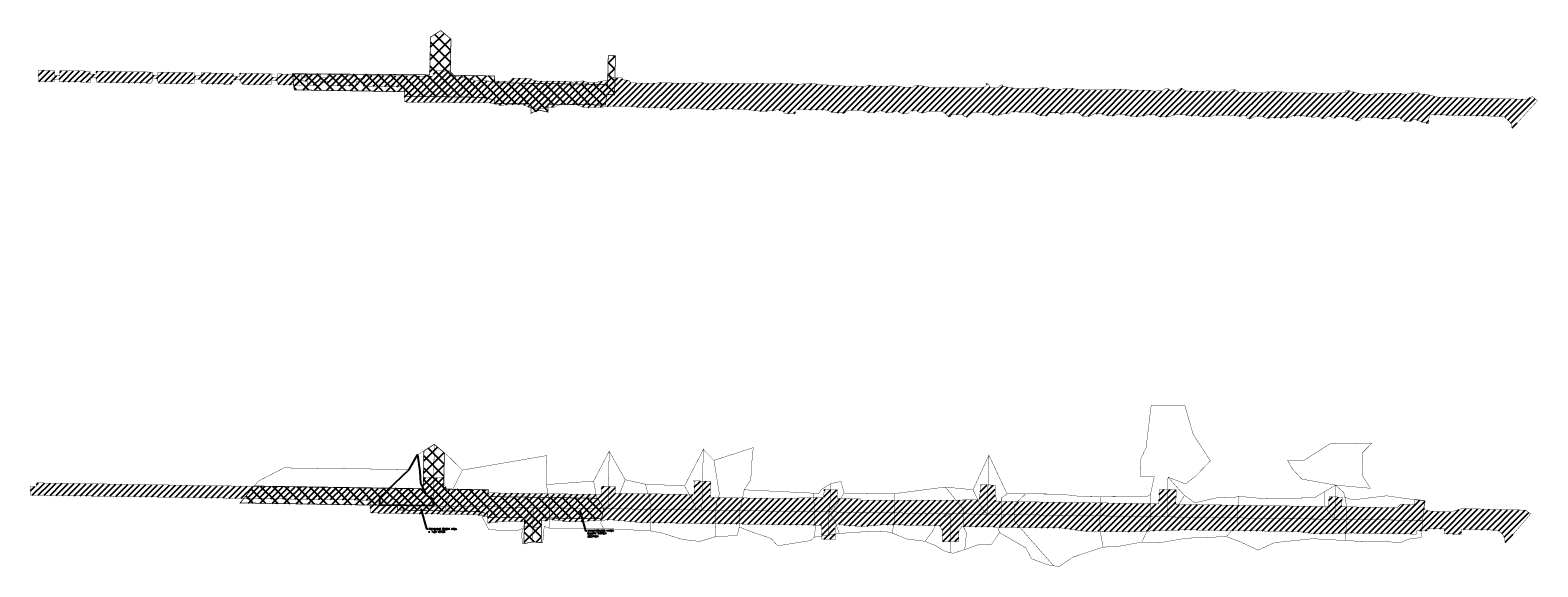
# Model space of a CAD drawing. Header units: feet. Extents: x 1386205 to 1490403, y 443799 to 656660.
# Tile 1 of 2: x 1386205 to 1390606, y 443799 to 445366. Entities that reach past the tile are written whole.
import ezdxf

# ---------------------------------------------------------------- set-up
doc = ezdxf.new("R2010")
doc.units = ezdxf.units.FT
doc.header["$MEASUREMENT"] = 0
doc.linetypes.add('DASHED', pattern=[0.75, 0.5, -0.25])
doc.layers.add('DR_P_Drainage_Area_Stage_2', color=1, linetype='Continuous')
doc.layers.add('P-DRAINAGE-EDA', color=7, linetype='Continuous', true_color=0x53ac57)
doc.layers.add('P-DRAINAGE-TREATMENT CREDIT', color=7, linetype='Continuous', true_color=0x0e06f9)
doc.styles.add('C1', font='simplex.shx')
doc.styles.get("Standard").update_dxf_attribs({"font": 'simplex.shx'})
doc.dimstyles.new('COEC', dxfattribs={"dimscale": 13.9, "dimtxt": 0.18, "dimasz": 0.18, "dimexe": 0.18, "dimexo": 0.0625, "dimgap": 0.09, "dimtad": 1, "dimzin": 0, "dimdsep": 46, "dimtxsty": 'Standard', "dimcen": 0.09, "dimclrd": 256, "dimclre": 256, "dimclrt": 256, "dimaunit": 1, "dimadec": 4, "dimazin": 0, "dimtfac": 1, "dimtofl": 0, "dimtmove": 0, "dimatfit": 3, "dimfxl": 1, "dimtolj": 1, "dimtzin": 0, "dimlwd": -1, "dimlwe": -1, "dimarcsym": 0})

msp = doc.modelspace()

# ---------------------------------------------------------------- hatches: boundary and pattern name
at = {"layer": 'P-DRAINAGE-EDA'}
h = msp.add_hatch(dxfattribs=at)
h.set_pattern_fill('ANSI31', color=256, scale=100)
h.set_pattern_definition([(45, (19.194, 1208.013), (-8.83883476, 8.83883476), [])])
h.paths.add_polyline_path([(1388958.6, 445127.3), (1389001.3, 445126), (1389010.3, 445118.8), (1389030.3, 445118.5), (1389039.5, 445120.9), (1389063.7, 445124.5), (1389068.7, 445127.5), (1389132.9, 445127.1), (1389141.5, 445121.1), (1389143.8, 445121.2), (1389157, 445116.2), (1389173, 445116), (1389180.6, 445125.4), (1389206.1, 445125.4), (1389216, 445119.5), (1389218.3, 445119.5), (1389226.3, 445125.3), (1389265.9, 445124.9), (1389276.1, 445115.7), (1389297.9, 445115.4), (1389311.5, 445121.8), (1389332.4, 445121.8), (1389343.7, 445118.2), (1389346.5, 445117.8), (1389357.1, 445116), (1389367.1, 445115.8), (1389378.6, 445120.7), (1389397.6, 445120.6), (1389404.5, 445117), (1389406.5, 445117), (1389425.7, 445114.4), (1389437.7, 445114.3), (1389453.6, 445116.4), (1389457.5, 445116.3), (1389464.7, 445119), (1389489.3, 445118.6), (1389502.3, 445113.2), (1389512.3, 445113), (1389524.7, 445113.2), (1389538, 445116.4), (1389548.2, 445120.6), (1389573.5, 445120.3), (1389586.5, 445116), (1389596.5, 445115.8), (1389612.1, 445118.2), (1389623.1, 445114.4), (1389643.1, 445114.1), (1389654, 445115.3), (1389669.5, 445118.6), (1389683.4, 445117.7), (1389718.6, 445117.7), (1389734.3, 445114.8), (1389737.1, 445114.6), (1389742.6, 445116.7), (1389753.4, 445116.7), (1389758.5, 445108.6), (1389768.5, 445108.4), (1389782.7, 445115.3), (1389800.9, 445115.2), (1389813.3, 445109.4), (1389816.2, 445109.4), (1389833.7, 445110.6), (1389875.7, 445110), (1389890.9, 445116.6), (1389938.5, 445115.3), (1389949.8, 445111.1), (1389953.8, 445111.3), (1389959.4, 445114.3), (1389967.3, 445114.3), (1389975, 445108.8), (1389985.1, 445108.6), (1389992.3, 445114.2), (1390001.8, 445114.1), (1390007.9, 445109.2), (1390010.2, 445109.2), (1390019.6, 445113.7), (1390047.6, 445113.3), (1390061.1, 445108.5), (1390072.8, 445103), (1390086.8, 445102.7), (1390094.9, 445112.1), (1390135.4, 445111.3), (1390149.1, 445107.3), (1390151.8, 445107.3), (1390176.4, 445107), (1390183.9, 445111.8), (1390201.7, 445111.6), (1390213.8, 445101), (1390235.8, 445100.5), (1390244, 445106.2), (1390286.6, 445092.6), (1390289.2, 445119), (1390336.1, 445118.6), (1390470.7, 445115.6), (1390506.7, 445114.5), (1390526.6, 445096.2), (1390531.6, 445079.9), (1390605.4, 445160.6), (1390590.1, 445172.3), (1390573.4, 445164.4), (1390399.8, 445168.8), (1390311.9, 445171), (1390294.7, 445175.6), (1390278.3, 445178.9), (1390265.2, 445179.2), (1390259.2, 445182.9), (1390238.3, 445183.1), (1390230.8, 445181.1), (1390227, 445181.2), (1390220.6, 445178), (1390213, 445178.1), (1390205.2, 445182.5), (1390195.2, 445182.7), (1390181.5, 445181.6), (1390177.7, 445181.6), (1390157, 445182.5), (1390147, 445182.7), (1390135.8, 445180.3), (1390131.9, 445180.3), (1390122.4, 445179.3), (1390095.8, 445179.7), (1390085.1, 445182.2), (1390081.2, 445182.3), (1390050.3, 445191.4), (1390046.3, 445191.4), (1390043.1, 445183), (1390021.1, 445183.3), (1390014.3, 445181.2), (1389958.6, 445182.3), (1389952.6, 445185), (1389950, 445185), (1389945, 445182.7), (1389868, 445183.3), (1389860.8, 445186.5), (1389842.8, 445187), (1389833.7, 445185.8), (1389814.3, 445186), (1389805.2, 445183.4), (1389757.9, 445184.1), (1389751.2, 445185.8), (1389749.3, 445185.8), (1389742.5, 445185), (1389734.4, 445185.4), (1389724.8, 445191.6), (1389710.8, 445191.8), (1389700.9, 445187), (1389680.2, 445187), (1389669.7, 445186.8), (1389653.6, 445188.8), (1389639.6, 445189), (1389630.3, 445187.9), (1389587.3, 445188.6), (1389579.2, 445188.7), (1389567.3, 445196.5), (1389563.9, 445196.6), (1389553.7, 445190.2), (1389533.7, 445190.5), (1389524.9, 445197.1), (1389520.9, 445197.2), (1389509.7, 445189.4), (1389482.6, 445188.3), (1389477.1, 445190.6), (1389424.6, 445190.8), (1389414.6, 445191.6), (1389411.8, 445191.6), (1389398.6, 445194.2), (1389365.1, 445194.3), (1389357.1, 445191.6), (1389259.1, 445192.8), (1389247.4, 445196.6), (1389237.5, 445196.8), (1389224.4, 445195.6), (1389221.7, 445195.6), (1389214, 445193.9), (1389180.2, 445194.5), (1389174.1, 445198.5), (1389162.1, 445198.6), (1389144.2, 445196.7), (1389141.4, 445196.7), (1389133.9, 445195), (1389080.4, 445195.9), (1389074.2, 445197.7), (1389071.3, 445197.8), (1389047.1, 445201.5), (1389043.1, 445206.3), (1389039.1, 445206.4), (1389028.9, 445197.9), (1389008.9, 445198.2), (1389001.2, 445209.6), (1388997.7, 445209.6), (1388994, 445202.9), (1388989, 445199.9), (1388984.5, 445199.9), (1388973.5, 445197.9), (1388908.7, 445199.2), (1388902.8, 445200.6), (1388899.9, 445200.6), (1388891.9, 445198.5), (1388830.9, 445199.6), (1388823.2, 445201.3), (1388820.4, 445201.3), (1388810.1, 445203.2), (1388790.5, 445206.1), (1388780.3, 445199.5), (1388753.7, 445199.4), (1388748.4, 445201.9), (1388745.6, 445201.9), (1388730.8, 445203.4), (1388716.8, 445203.6), (1388701.2, 445202), (1388697.2, 445202.2), (1388664.1, 445203.1), (1388662, 445205.3), (1388652, 445205.5), (1388641.4, 445202.1), (1388618.8, 445202.6), (1388614.9, 445203.8), (1388612, 445203.7), (1388607.2, 445202.4), (1388580.9, 445202.7), (1388570.5, 445204.7), (1388550.5, 445205), (1388517, 445207), (1388514.1, 445207), (1388491.9, 445210.2), (1388479.9, 445210.4), (1388439.3, 445207.9), (1388428, 445210.8), (1388411, 445211.1), (1388402.4, 445211.7), (1388394.8, 445211.8), (1388365.1, 445209.1), (1388340.1, 445211.5), (1388328.1, 445211.7), (1388312.2, 445210), (1388309.3, 445210), (1388258.2, 445211.4), (1388244.6, 445211), (1388241.3, 445211), (1388195.7, 445210.2), (1388175.7, 445210.5), (1388165.3, 445214.1), (1388157.6, 445214.7), (1388150.2, 445210.9), (1388059.9, 445212.3), (1388048.6, 445213.9), (1388044.7, 445213.9), (1388033.3, 445211.2), (1387959.1, 445212.2), (1387950.5, 445220.6), (1387938.5, 445220.8), (1387930.6, 445227.1), (1387891.1, 445227.9), (1387890.9, 445219.7), (1387870.4, 445217), (1387865.5, 445217.5), (1387861.3, 445213.4), (1387830.3, 445213.7), (1387819.8, 445218.2), (1387816.7, 445218.2), (1387797.3, 445215.3), (1387787.5, 445214.7), (1387771, 445217.3), (1387767.7, 445217.3), (1387760.3, 445217.1), (1387681.3, 445217.9), (1387673.3, 445219.7), (1387665.8, 445225.9), (1387661.5, 445225.9), (1387630.7, 445225.7), (1387612.7, 445225.9), (1387604.1, 445217.2), (1387500.2, 445218.3), (1387490.7, 445226.3), (1387472.9, 445226.7), (1387444.7, 445231.8), (1387429.3, 445247.9), (1387425.3, 445248), (1387415.5, 445246.9), (1387387.5, 445247.4), (1387379, 445231.6), (1387246.4, 445233.7), (1387176.9, 445234.8), (1387176.7, 445225.3), (1387157.1, 445225.6), (1387157.1, 445235), (1387073.5, 445236.2), (1387073.3, 445226.9), (1387053.5, 445227.4), (1387053.6, 445236.5), (1387014.1, 445237.1), (1387014.1, 445227.8), (1386996.1, 445228.1), (1386996.2, 445237.4), (1386926.6, 445238.5), (1386926.6, 445229.2), (1386910.6, 445229.5), (1386910.8, 445238.8), (1386816.7, 445240.4), (1386816.9, 445231.3), (1386797.9, 445231.3), (1386797.9, 445240.4), (1386703.6, 445241.6), (1386704.1, 445232.9), (1386684.6, 445233.2), (1386684.8, 445242.1), (1386577.2, 445243.8), (1386577.1, 445235), (1386561.4, 445235.1), (1386561.6, 445243.9), (1386397.2, 445246.5), (1386397.2, 445237.9), (1386380, 445238.1), (1386380.2, 445246.8), (1386359.2, 445247.1), (1386291.1, 445248.1), (1386291.1, 445233.4), (1386275.6, 445233.6), (1386275.3, 445248.4), (1386229.2, 445249.4), (1386229.5, 445241.4), (1386228.8, 445216.9), (1386275, 445216.2), (1386275.1, 445223.6), (1386291, 445223.3), (1386290.9, 445215.9), (1386381.2, 445214.5), (1386381.3, 445227.2), (1386397.2, 445227.1), (1386397.2, 445214.4), (1386558.4, 445211.8), (1386561.2, 445218), (1386561.3, 445225), (1386577, 445224.8), (1386577, 445217.6), (1386580.2, 445211.3), (1386682.8, 445210), (1386684.1, 445217.2), (1386684.2, 445223.2), (1386704.1, 445223), (1386704.1, 445217.6), (1386705.2, 445210.3), (1386792.3, 445208.7), (1386797.4, 445217.9), (1386797.4, 445221.1), (1386817, 445220.9), (1386818.3, 445216.6), (1386825.5, 445208.2), (1386907.5, 445207), (1386910.5, 445214.9), (1386910.5, 445219.2), (1386926.5, 445219.2), (1386926.4, 445215.4), (1386929.4, 445206.6), (1386996.1, 445206), (1386996, 445218), (1387013.4, 445217.7), (1387013.4, 445213), (1387015.6, 445206.1), (1387051.8, 445205.4), (1387053.5, 445212), (1387053.4, 445217.2), (1387073.2, 445216.9), (1387073.2, 445211.4), (1387076, 445205.1), (1387153.5, 445203.6), (1387157, 445206.7), (1387156.8, 445215.4), (1387176.5, 445215.1), (1387176.3, 445209.4), (1387177.8, 445202.9), (1387298, 445200.7), (1387297.5, 445156.6), (1387545.4, 445154.8), (1387577.2, 445146.5), (1387600.4, 445149.4), (1387610.3, 445149.3), (1387643.1, 445149), (1387666.5, 445139.3), (1387675.4, 445137.9), (1387681.5, 445138.3), (1387704.5, 445137.9), (1387707.9, 445137.4), (1387716.6, 445140.3), (1387736.6, 445141.6), (1387736.7, 445143.1), (1387754.8, 445149.7), (1387757.7, 445149.6), (1387799, 445148.8), (1387820.9, 445141), (1387830.9, 445140.8), (1387855.5, 445141.7), (1387874, 445141.3), (1387896.3, 445144.9), (1387956.9, 445144), (1387978.2, 445141.4), (1387998.2, 445141.1), (1388021.8, 445139.5), (1388068.7, 445140.5), (1388071.1, 445133.7), (1388081.1, 445133.6), (1388102.5, 445138.9), (1388156.6, 445138.1), (1388172.5, 445133.9), (1388178.9, 445133.8), (1388194.9, 445133.6), (1388220.3, 445137), (1388293.9, 445135.3), (1388331.5, 445130.1), (1388353.6, 445129.8), (1388366.2, 445131.3), (1388378.3, 445131.3), (1388387.5, 445136), (1388393.3, 445131.2), (1388400.1, 445131.2), (1388407.4, 445123.6), (1388436.7, 445122.4), (1388441.6, 445134.4), (1388519.4, 445133.9), (1388527.5, 445133.1), (1388530.6, 445133), (1388546.9, 445125.5), (1388564.9, 445125.3), (1388572, 445126.6), (1388579.1, 445122.8), (1388593.3, 445132.5), (1388636.3, 445132.1), (1388651.1, 445125.8), (1388665.1, 445125.6), (1388688, 445131.4), (1388704.3, 445125.4), (1388714.2, 445125.2), (1388734.2, 445130.8), (1388750.6, 445123.2), (1388767.5, 445122.3), (1388776.1, 445131.1), (1388792.3, 445130.8), (1388803.6, 445124.8), (1388813.6, 445124.7), (1388827, 445129.7), (1388868.6, 445129.3), (1388887.1, 445112.9), (1388891.1, 445112.8), (1388895.4, 445120.4), (1388927.4, 445119.9), (1388932.5, 445114.4), (1388938, 445113.7)])
h = msp.add_hatch(dxfattribs=at)
h.set_pattern_fill('ANSI31', color=256, scale=100)
h.paths.add_polyline_path([(1390585.4, 443954.1), (1390569.9, 443965), (1390384.4, 443969.7), (1390354.9, 443960.4), (1390292.5, 443962), (1390274.4, 443966.8), (1390276.9, 443992.2), (1390246, 443995.2), (1390244.7, 443981.5), (1390205.8, 443982.5), (1390195.7, 443972.4), (1390033.9, 443974.8), (1390034.6, 444003), (1389996.6, 444004), (1389995.9, 443975.4), (1389549.3, 443982), (1389550.4, 444024.4), (1389500.9, 444025.5), (1389499.8, 443983.7), (1389024.2, 443990.6), (1389024.5, 444001.4), (1389021.4, 444013.2), (1389022, 444038.1), (1388980.2, 444039), (1388975.8, 443994.9), (1388759.8, 443993.6), (1388693.8, 443994.6), (1388627.7, 443993.5), (1388627.8, 443998), (1388560.8, 443999), (1388561.4, 444024.3), (1388522.4, 444025.2), (1388521.9, 444002.1), (1388389.3, 443999.1), (1388190.5, 444002), (1388191.7, 444049.3), (1388143.7, 444050.5), (1388142.7, 444010.7), (1387912.8, 444014.1), (1387913.1, 444034), (1387873.2, 444034.8), (1387872.7, 444010.7), (1387541.7, 444015.5), (1387541.9, 444023.5), (1387423.1, 444025.4), (1387411.3, 444040.8), (1387411.7, 444059.1), (1387353.7, 444060.2), (1387353.1, 444026.5), (1386223.1, 444044.6), (1386222.8, 444034.1), (1386205.7, 444034.4), (1386205.3, 444009), (1387198.1, 443994), (1387197.5, 443957), (1387505.1, 443952.1), (1387540.5, 443944.5), (1387540.3, 443927.1), (1387593.8, 443932.8), (1387648.4, 443932), (1387648.1, 443916.1), (1387696.1, 443915.4), (1387696.4, 443933.8), (1387715.8, 443933.5), (1387715.8, 443936.5), (1387757.4, 443935.9), (1387757.4, 443932.4), (1387811.3, 443932.1), (1387900.3, 443937.2), (1387989.2, 443928.9), (1388516.2, 443921.2), (1388515.4, 443880.8), (1388554.4, 443879.7), (1388555.2, 443917.1), (1388562, 443924.5), (1388595.1, 443919), (1388645.5, 443918.3), (1388695.1, 443922.5), (1388859.3, 443920.1), (1388868.8, 443903.2), (1388868.3, 443873.8), (1388915.8, 443873.1), (1388916.3, 443904.8), (1388924.6, 443917.2), (1389216, 443912.9), (1389281.9, 443903.9), (1389412.8, 443902), (1389573.3, 443907.6), (1389903.9, 443902.7), (1389959.3, 443895.9), (1390060.8, 443898.4), (1390193.8, 443896.5), (1390251.2, 443895), (1390252.2, 443905), (1390283, 443904.2), (1390283.1, 443910.9), (1390333.2, 443910.2), (1390332.9, 443896), (1390382.9, 443894.7), (1390383.2, 443909.1), (1390451.5, 443907.6), (1390487.5, 443906.5, -0.14934), (1390507.4, 443888.2), (1390511.7, 443869)])
at = {"layer": 'P-DRAINAGE-TREATMENT CREDIT', "transparency": 33554559}
h = msp.add_hatch(dxfattribs=at)
h.set_pattern_fill('ANSI37', color=256, scale=200)
h.set_pattern_definition([(45, (19.194, 1208.013), (-17.67766953, 17.67766953), []), (135, (19.194, 1208.013), (-17.67766953, -17.67766953), [])])
h.paths.add_polyline_path([(1387524.5, 445170.1), (1387557.2, 445163.2), (1387559.9, 445163.1), (1387559.7, 445152.6), (1387666.7, 445151), (1387666.5, 445139.3), (1387666.5, 445123.1), (1387672.7, 445126.8), (1387691.5, 445132.7), (1387716.4, 445127), (1387716.7, 445150.2), (1387884.3, 445147.8), (1387887.6, 445177.7), (1387911.1, 445177.4), (1387913.1, 445291.7), (1387892.3, 445291.5), (1387890.7, 445207.7), (1387735.8, 445210), (1387560.7, 445212.6), (1387561.1, 445232.5), (1387431.3, 445234.6), (1387433.2, 445340.2), (1387403.7, 445365.1), (1387373.3, 445345.9), (1387371.3, 445235.6), (1387328.6, 445236.4), (1386970.8, 445239), (1386975.8, 445191.9), (1387297.1, 445186.7), (1387296.8, 445173.5)])
h = msp.add_hatch(dxfattribs=at)
h.set_pattern_fill('ANSI37', color=256, scale=200)
h.paths.add_polyline_path([(1387507.6, 443961.1), (1387538, 443955.2), (1387540.7, 443955), (1387540.5, 443944.6), (1387647.5, 443943), (1387647.4, 443931.3), (1387646.4, 443867.2), (1387671.5, 443872.5), (1387696.5, 443870.1), (1387697.2, 443919), (1387697.5, 443942.2), (1387872.8, 443939.7), (1387878.5, 443969.6), (1387870.5, 443985.7), (1387860.3, 443999.7), (1387716.6, 444002), (1387541.5, 444004.5), (1387541.9, 444024.5), (1387412.1, 444026.6), (1387414, 444132.2), (1387384.5, 444157.1), (1387354.1, 444137.9), (1387352.1, 444027.6), (1387309.4, 444028.4), (1386858.8, 444035.4), (1386817.6, 443986.1), (1387277.9, 443978.6), (1387277.6, 443965.5)])

# ---------------------------------------------------------------- linework, layer by layer
at = {"layer": 'DR_P_Drainage_Area_Stage_2', "const_width": 1, "flags": 128}
for points in [[(1389476.2, 443946), (1389476.2, 443960.1), (1389475.2, 444010.7), (1389486.4, 444062.6), (1389446.3, 444063.7), (1389447, 444114.9), (1389462.2, 444146.6), (1389477.3, 444270.8), (1389575.5, 444270.7), (1389599.6, 444187), (1389650.1, 444109), (1389606.4, 444063.6), (1389577.8, 444041.5), (1389526.5, 444061.4), (1389523.6, 443945.3)], [(1387381.6, 443998.1), (1387362.1, 444008.9), (1387343.9, 444043.7), (1387342.8, 444078.1), (1387335.8, 444126.5), (1387384.5, 444157.1)], [(1387416.7, 443976.5), (1387422, 443992.2), (1387444.4, 444037.1), (1387466.8, 444081.9), (1387425, 444122.8), (1387384.5, 444157.1), (1387381.1, 443977.1)], [(1388146.6, 443965.6), (1388146.1, 443973.6), (1388144.4, 443981.2), (1388115.2, 444036.1), (1388169.9, 444141.9), (1388165.6, 443965.3)], [(1388206.7, 443964.7), (1388208.8, 443978.7), (1388209, 443993.3), (1388216.9, 444011.1), (1388200.9, 444110.4), (1388169.9, 444141.9), (1388165.6, 443965.3)], [(1388276.6, 443963.7), (1388289.3, 444024.4), (1388308.6, 444053.9), (1388310.6, 444095.1), (1388315.6, 444147.5), (1388200.9, 444110.4), (1388216.9, 444011.1), (1388209, 443993.3), (1388208.8, 443978.7), (1388206.7, 443964.7)], [(1390015.6, 444038.1), (1389917.1, 444055.7), (1389888.4, 444086.6), (1389875.4, 444111.1), (1389924.9, 444111.3), (1389999.7, 444158.9), (1390121.7, 444160.7), (1390094.3, 444132.7), (1390095.4, 444062.9), (1390117.4, 444028.8)], [(1387416.7, 443976.5), (1387422, 443992.2), (1387444.4, 444037.1), (1387466.8, 444081.9), (1387712.8, 444124.3), (1387711.8, 444039.5), (1387720.8, 443985.9), (1387720.6, 443971.9)], [(1387878.5, 443969.6), (1387870.5, 443985.7), (1387858.1, 444003.1), (1387849.8, 444050), (1387895.1, 444137.1), (1387892.1, 443979.3)], [(1387892.1, 443979.3), (1387907.8, 443990.5), (1387925.3, 444012.7), (1387941.8, 444053.8), (1387895.1, 444137.1)], [(1388957.2, 444024.5), (1389003.6, 444125.4), (1388998.6, 443953.1), (1388982.3, 443972.1)], [(1388998.6, 443953.1), (1389003.6, 444125.4), (1389056.6, 444012.4), (1389039.9, 444000.3), (1389039.7, 443966.5), (1389039.7, 443952.5)], [(1387225.7, 444001.8), (1387249, 444024.1), (1387305.1, 444077.8), (1387311.5, 444083.7), (1386945.4, 444088.3), (1386870.6, 444049.4), (1386817.6, 443986.1), (1387225.4, 443979.6)], [(1387878.5, 443969.6), (1387907.8, 443990.5), (1387925.3, 444012.7), (1387941.8, 444053.8), (1388000.8, 444040.6), (1388017.2, 443981.6), (1388017, 443967.5)], [(1389523.6, 443945.3), (1389541.8, 443964), (1389562.4, 443987.7), (1389574.2, 444007.9), (1389526.5, 444061.4)], [(1387720.6, 443971.9), (1387720.8, 443985.9), (1387711.8, 444039.5), (1387849.8, 444050), (1387858.1, 444003.1), (1387870.5, 443985.7), (1387878.5, 443969.6)], [(1388017, 443967.5), (1388017.2, 443981.6), (1388000.8, 444040.6), (1388115.2, 444036.1), (1388144.4, 443981.2), (1388146.1, 443973.6), (1388146.6, 443965.6)], [(1388276.6, 443963.7), (1388289.3, 444024.4), (1388491.7, 444014.6), (1388493.6, 443974.3), (1388493.4, 443960.5)], [(1388493.4, 443960.5), (1388493.6, 443974.3), (1388491.7, 444014.6), (1388506.8, 444013.9), (1388514.7, 444025.6), (1388542.4, 444042.6), (1388541.4, 443993.8), (1388536.6, 443959.9)], [(1388536.6, 443959.9), (1388558.2, 443978.9), (1388581, 444015), (1388593.9, 444014.6), (1388729.2, 444013.3), (1388729.1, 443970.7), (1388728.9, 443957)], [(1388536.6, 443959.9), (1388541.4, 443993.8), (1388542.4, 444042.6), (1388572, 444048.8), (1388581, 444015), (1388558.2, 443978.9)], [(1388728.9, 443957), (1388729.1, 443970.7), (1388729.2, 444013.3), (1388876.3, 444032.4), (1388929.2, 443967.6), (1388928.8, 443954.1), (1388891.9, 443954.6)], [(1388928.8, 443954.1), (1388929.2, 443967.6), (1388876.3, 444032.4), (1388957.2, 444024.5), (1388969.8, 443998.3), (1388982.3, 443972.1), (1388998.6, 443953.1)], [(1389039.7, 443952.5), (1389039.7, 443966.5), (1389039.9, 444000.3), (1389056.6, 444012.4), (1389110.9, 444012.3), (1389078.8, 443982.1), (1389078.4, 443951.9)], [(1389110.9, 444012.3), (1389212.8, 444012), (1389274.6, 444004.5), (1389329.1, 444004.2), (1389327.9, 443948.2), (1389238.4, 443949.5), (1389078.4, 443951.9), (1389078.8, 443982.1)], [(1389327.9, 443948.2), (1389329.1, 444004.2), (1389465, 444004.7), (1389475.2, 444010.7), (1389476.2, 443960.1), (1389476.2, 443946)], [(1389728.5, 443942.4), (1389728.4, 443956.1), (1389733.4, 444005.4), (1389797.4, 443999.3), (1389953.3, 444000.8), (1389984.4, 444019.4), (1389983.4, 443977.6), (1389996.2, 443957.6), (1390012.9, 443938.1)], [(1390012.9, 443938.1), (1389996.2, 443957.6), (1389983.4, 443977.6), (1389984.4, 444019.4), (1390015.6, 444038.1), (1390014.3, 443972.4)], [(1390046.8, 443937.7), (1390012.9, 443938.1), (1390014.3, 443972.4), (1390015.6, 444038.1), (1390039.6, 444016.4), (1390042.7, 444003.6), (1390045.9, 443990.8), (1390046.9, 443951.6)], [(1387278.3, 443978.9), (1387278.3, 443965.2), (1387419.7, 443962.8), (1387416.7, 443976.5)], [(1387419.7, 443962.8), (1387507.6, 443961.1), (1387522.2, 443958.2), (1387526.7, 443940.7), (1387543.9, 443908), (1387605.3, 443905.1), (1387633.7, 443907.2), (1387644.4, 443913.4), (1387652.2, 443941.5), (1387672.8, 443961.6), (1387673, 443972.6), (1387416.7, 443976.5)], [(1387720.6, 443971.9), (1387719.9, 443912.5), (1387705.4, 443917.8), (1387701, 443869.7), (1387671.5, 443872.5), (1387672.8, 443961.6), (1387673, 443972.6)], [(1387720.6, 443971.9), (1387719.9, 443912.5), (1387725.1, 443911.1), (1387878.6, 443911.6), (1387870.5, 443926.6), (1387878.5, 443969.6)], [(1387878.5, 443969.6), (1387870.5, 443926.6), (1387878.6, 443911.6), (1388016.2, 443904.4), (1388017, 443967.5)], [(1388016.2, 443904.4), (1388017, 443967.5), (1388127.5, 443965.9), (1388206.7, 443964.7), (1388205.5, 443887.5), (1388159.2, 443873.6), (1388119.1, 443878.3), (1388107.8, 443879.7), (1388049.7, 443898.1)], [(1388206.7, 443964.7), (1388205.5, 443887.5), (1388268.9, 443891), (1388274.7, 443915.8), (1388276.6, 443963.7)], [(1389523.6, 443945.3), (1389541.8, 443964), (1389562.4, 443987.7), (1389574.2, 444007.9), (1389605.1, 443986.6), (1389676.1, 444002.7), (1389718.1, 444001.8), (1389733.4, 444005.4), (1389728.4, 443956.1), (1389728.5, 443942.4)], [(1390046.8, 443937.8), (1390046.9, 443951.6), (1390045.9, 443990.8), (1390042.7, 444003.6), (1390063.6, 443994.6), (1390164.5, 444006.9), (1390224.7, 443998.2), (1390275.3, 443993.5), (1390269.9, 443935.2)], [(1387642.3, 443866.2), (1387639.2, 443894.9), (1387644.4, 443913.4), (1387652.2, 443941.5), (1387672.8, 443961.6), (1387671.5, 443872.5)], [(1388274.7, 443915.8), (1388311, 443901.7), (1388367.5, 443882.4), (1388387.1, 443860.9), (1388482.9, 443876.2), (1388494.4, 443886.4), (1388497.6, 443921.1), (1388492.9, 443940.9), (1388493.4, 443960.5), (1388276.6, 443963.7)], [(1388494.4, 443886.4), (1388497.6, 443921.1), (1388492.9, 443940.9), (1388493.4, 443960.5), (1388536.6, 443959.9), (1388535.1, 443891.7)], [(1388535.1, 443891.7), (1388536.6, 443959.9), (1388552.9, 443935.3), (1388566.8, 443896.8)], [(1388536.6, 443959.9), (1388552.9, 443935.3), (1388566.8, 443896.8), (1388611.3, 443900.4), (1388664.3, 443902.8), (1388698.4, 443903.3), (1388721.2, 443898.1), (1388728.6, 443937.5), (1388728.9, 443957)], [(1388721.2, 443898.1), (1388763.8, 443880.9), (1388817.2, 443874), (1388838.5, 443902.7), (1388856.6, 443937.7), (1388891.9, 443954.6), (1388728.9, 443957), (1388728.6, 443937.5)], [(1388817.2, 443874), (1388849, 443860.8), (1388870.9, 443846.9), (1388891.6, 443840.2), (1388891.9, 443954.6), (1388856.6, 443937.7), (1388838.5, 443902.7)], [(1388891.6, 443840.2), (1388891.9, 443954.6), (1388928.8, 443954.1), (1388928.5, 443934.6), (1388929.5, 443914.9), (1388938, 443898.8), (1388933.2, 443850), (1388900.3, 443839.4)], [(1388928.8, 443954.1), (1389039.7, 443952.5), (1389039.4, 443933), (1389031.6, 443908.4), (1389034.4, 443899.4), (1389011.6, 443865.4), (1388973.9, 443864.5), (1388933.2, 443850), (1388938, 443898.8), (1388929.5, 443914.9), (1388928.5, 443934.6)], [(1389034.4, 443899.4), (1389111.6, 443854.7), (1389128.1, 443823.1), (1389176.6, 443805.2), (1389192.4, 443802.6), (1389078.3, 443932.5), (1389078.4, 443951.9), (1389039.7, 443952.5), (1389039.4, 443933), (1389031.6, 443908.4)], [(1389078.4, 443951.9), (1389327.9, 443948.2), (1389327.6, 443928.7), (1389329.3, 443898.4), (1389337, 443857.3), (1389248.8, 443827.6), (1389208.3, 443800), (1389192.4, 443802.6), (1389078.3, 443932.5)], [(1389327.9, 443948.2), (1389327.6, 443928.7), (1389329.3, 443898.4), (1389337, 443857.3), (1389373.9, 443857.8), (1389450, 443871.7), (1389475.9, 443926.5), (1389476.2, 443946)], [(1389450, 443871.7), (1389475.9, 443926.5), (1389476.2, 443946), (1389728.5, 443942.4), (1389728.2, 443922.8), (1389696.8, 443887.8), (1389580.5, 443883.1), (1389500.8, 443869.9)], [(1389728.5, 443942.4), (1390046.8, 443937.8), (1390046.6, 443918.1), (1390044.3, 443876.3), (1389948.9, 443881.6), (1389837.1, 443870.1), (1389789.5, 443848.3), (1389737.2, 443872.5), (1389696.8, 443887.8), (1389728.2, 443922.8)], [(1390046.8, 443937.8), (1390046.6, 443918.1), (1390044.3, 443876.3), (1390088.6, 443873.9), (1390148.2, 443874.6), (1390204.9, 443869.7), (1390229, 443880.5), (1390265, 443885), (1390269.8, 443935.1)]]:
    msp.add_lwpolyline(points, close=True, dxfattribs=at)
at = {"layer": 'DR_P_Drainage_Area_Stage_2', "flags": 128}
msp.add_lwpolyline([(1387225.4, 443979.6), (1387225.7, 444001.8), (1387311.5, 444083.7), (1387335.8, 444126.5), (1387342.8, 444078.1), (1387343.9, 444043.7), (1387362.1, 444008.9), (1387381.6, 443998.1), (1387381.1, 443977.1)], close=True, dxfattribs=at)
at = {"layer": 'P-DRAINAGE-EDA', "const_width": 1}
msp.add_lwpolyline([(1386229.2, 445249.4), (1386275.3, 445248.4), (1386275.6, 445233.6), (1386291.1, 445233.4), (1386291.1, 445248.1), (1386359.2, 445247.1), (1386380.2, 445246.8), (1386380, 445238.1), (1386397.2, 445237.9), (1386397.2, 445246.5), (1386561.6, 445243.9), (1386561.4, 445235.1), (1386577.1, 445235), (1386577.2, 445243.8), (1386684.8, 445242.1), (1386684.6, 445233.2), (1386704.1, 445232.9), (1386703.6, 445241.6), (1386797.9, 445240.4), (1386797.9, 445231.3), (1386816.9, 445231.3), (1386816.7, 445240.4), (1386910.8, 445238.8), (1386910.6, 445229.5), (1386926.6, 445229.2), (1386926.6, 445238.5), (1386996.2, 445237.4), (1386996.1, 445228.1), (1387014.1, 445227.8), (1387014.1, 445237.1), (1387053.6, 445236.5), (1387053.5, 445227.4), (1387073.3, 445226.9), (1387073.5, 445236.2), (1387157.1, 445235), (1387157.1, 445225.6), (1387176.7, 445225.3), (1387176.9, 445234.8), (1387246.4, 445233.7), (1387379, 445231.6), (1387387.5, 445247.4), (1387415.5, 445246.9), (1387425.3, 445248), (1387429.3, 445247.9), (1387429.3, 445247.9), (1387444.7, 445231.8), (1387472.9, 445226.7), (1387490.7, 445226.3), (1387500.2, 445218.3), (1387604.1, 445217.2), (1387612.7, 445225.9), (1387630.7, 445225.7), (1387661.5, 445225.9), (1387665.8, 445225.9), (1387673.3, 445219.7), (1387681.3, 445217.9), (1387760.3, 445217.1), (1387767.7, 445217.3), (1387771, 445217.3), (1387787.5, 445214.7), (1387797.3, 445215.3), (1387816.7, 445218.2), (1387819.8, 445218.2), (1387830.3, 445213.7), (1387861.3, 445213.4), (1387865.5, 445217.5), (1387870.4, 445217), (1387890.9, 445219.7), (1387891.1, 445227.9), (1387933, 445227.1), (1387933, 445225.2), (1387938.5, 445220.8), (1387950.5, 445220.6), (1387959.1, 445212.2), (1388033.3, 445211.2), (1388044.7, 445213.9), (1388048.6, 445213.9), (1388059.9, 445212.3), (1388150.2, 445210.9), (1388157.6, 445214.7), (1388165.3, 445214.1), (1388175.7, 445210.5), (1388195.7, 445210.2), (1388241.3, 445211), (1388244.6, 445211), (1388258.2, 445211.4), (1388309.3, 445210), (1388312.2, 445210), (1388328.1, 445211.7), (1388340.1, 445211.5), (1388363.4, 445209.2), (1388366.3, 445209.2), (1388394.8, 445211.8), (1388402.4, 445211.7), (1388411, 445211.1), (1388428, 445210.8), (1388438.4, 445208.1), (1388442.1, 445208.1), (1388479.9, 445210.4), (1388491.9, 445210.2), (1388514.1, 445207), (1388517, 445207), (1388550.5, 445205), (1388570.5, 445204.7), (1388580.9, 445202.7), (1388607.2, 445202.4), (1388612, 445203.7), (1388614.9, 445203.8), (1388618.8, 445202.6), (1388641.4, 445202.1), (1388652, 445205.5), (1388662, 445205.3), (1388664.1, 445203.1), (1388697.2, 445202.2), (1388701.2, 445202), (1388716.8, 445203.6), (1388730.8, 445203.4), (1388745.6, 445201.9), (1388748.4, 445201.9), (1388753.7, 445199.4), (1388780.3, 445199.5), (1388790.5, 445206.1), (1388810.1, 445203.2), (1388820.4, 445201.3), (1388823.2, 445201.3), (1388830.9, 445199.6), (1388891.9, 445198.5), (1388899.9, 445200.6), (1388902.8, 445200.6), (1388908.7, 445199.2), (1388973.5, 445197.9), (1388984.5, 445199.9), (1388989, 445199.9), (1388994, 445202.9), (1388997.7, 445209.6), (1389001.2, 445209.6), (1389008.9, 445198.2), (1389028.9, 445197.9), (1389039.1, 445206.4), (1389043.1, 445206.3), (1389047.1, 445201.5), (1389071.3, 445197.8), (1389074.2, 445197.7), (1389080.4, 445195.9), (1389133.9, 445195), (1389141.4, 445196.7), (1389144.2, 445196.7), (1389162.1, 445198.6), (1389174.1, 445198.5), (1389180.2, 445194.5), (1389214, 445193.9), (1389221.7, 445195.6), (1389224.4, 445195.6), (1389237.5, 445196.8), (1389247.4, 445196.6), (1389259.1, 445192.8), (1389357.1, 445191.6), (1389365.1, 445194.3), (1389398.6, 445194.2), (1389411.8, 445191.6), (1389414.6, 445191.6), (1389424.6, 445190.8), (1389477.1, 445190.6), (1389482.2, 445188.5), (1389485.1, 445188.4), (1389509.7, 445189.4), (1389520.9, 445197.2), (1389524.9, 445197.1), (1389533.7, 445190.5), (1389553.7, 445190.2), (1389563.9, 445196.6), (1389567.3, 445196.5), (1389579.2, 445188.7), (1389587.3, 445188.6), (1389630.3, 445187.9), (1389639.6, 445189), (1389653.6, 445188.8), (1389669.1, 445186.9), (1389672, 445186.9), (1389680.2, 445187), (1389700.9, 445187), (1389710.8, 445191.8), (1389724.8, 445191.6), (1389734.4, 445185.4), (1389742.5, 445185), (1389749.3, 445185.8), (1389751.2, 445185.8), (1389757.9, 445184.1), (1389805.2, 445183.4), (1389814.3, 445186), (1389833.7, 445185.8), (1389842.8, 445187), (1389860.8, 445186.5), (1389868, 445183.3), (1389945, 445182.7), (1389950, 445185), (1389952.6, 445185), (1389958.6, 445182.3), (1390014.3, 445181.2), (1390021.1, 445183.3), (1390043.1, 445183), (1390046.3, 445191.4), (1390050.3, 445191.4), (1390081.2, 445182.3), (1390085.1, 445182.2), (1390095.8, 445179.7), (1390122.4, 445179.3), (1390131.9, 445180.3), (1390135.8, 445180.3), (1390147, 445182.7), (1390157, 445182.5), (1390177.7, 445181.6), (1390181.5, 445181.6), (1390195.2, 445182.7), (1390205.2, 445182.5), (1390213, 445178.1), (1390220.6, 445178), (1390227, 445181.2), (1390230.8, 445181.1), (1390238.3, 445183.1), (1390259.2, 445182.9), (1390265.2, 445179.2), (1390278.3, 445178.9), (1390294.7, 445175.6), (1390311.9, 445171), (1390399.8, 445168.8), (1390573.4, 445164.4), (1390590.1, 445172.3), (1390605.4, 445160.6), (1390531.6, 445079.9), (1390526.6, 445096.2), (1390506.7, 445114.5), (1390470.7, 445115.6), (1390336.1, 445118.6), (1390289.2, 445119), (1390286.6, 445092.6), (1390246.1, 445105.6), (1390243.3, 445105.7), (1390235.8, 445100.5), (1390213.8, 445101), (1390201.7, 445111.6), (1390183.9, 445111.8), (1390176.4, 445107), (1390173.7, 445107), (1390151.8, 445107.3), (1390149.1, 445107.3), (1390135.4, 445111.3), (1390094.9, 445112.1), (1390086.8, 445102.7), (1390072.8, 445103), (1390061.1, 445108.5), (1390047.6, 445113.3), (1390019.6, 445113.7), (1390010.2, 445109.2), (1390007.9, 445109.2), (1390001.8, 445114.1), (1389992.3, 445114.2), (1389985.1, 445108.6), (1389975, 445108.8), (1389967.3, 445114.3), (1389959.4, 445114.3), (1389953.8, 445111.3), (1389949.8, 445111.1), (1389938.5, 445115.3), (1389890.9, 445116.6), (1389875.7, 445110), (1389833.7, 445110.6), (1389816.2, 445109.4), (1389813.3, 445109.4), (1389800.9, 445115.2), (1389782.7, 445115.3), (1389768.5, 445108.4), (1389758.5, 445108.6), (1389753.4, 445116.7), (1389742.6, 445116.7), (1389737.1, 445114.6), (1389734.3, 445114.8), (1389718.6, 445117.7), (1389683.4, 445117.7), (1389669.5, 445118.6), (1389654, 445115.3), (1389643.1, 445114.1), (1389623.1, 445114.4), (1389613.1, 445117.9), (1389610.6, 445118), (1389596.5, 445115.8), (1389586.5, 445116), (1389573.5, 445120.3), (1389548.2, 445120.6), (1389538, 445116.4), (1389524.7, 445113.2), (1389512.3, 445113), (1389502.3, 445113.2), (1389489.3, 445118.6), (1389464.7, 445119), (1389457.5, 445116.3), (1389453.6, 445116.4), (1389437.7, 445114.3), (1389425.7, 445114.4), (1389406.5, 445117), (1389404.5, 445117), (1389397.6, 445120.6), (1389378.6, 445120.7), (1389367.1, 445115.8), (1389357.1, 445116), (1389346.5, 445117.8), (1389343.7, 445118.2), (1389332.4, 445121.8), (1389311.5, 445121.8), (1389297.9, 445115.4), (1389276.1, 445115.7), (1389265.9, 445124.9), (1389226.3, 445125.3), (1389218.3, 445119.5), (1389216, 445119.5), (1389206.1, 445125.4), (1389180.6, 445125.4), (1389173, 445116), (1389157, 445116.2), (1389143.8, 445121.2), (1389141.5, 445121.1), (1389132.9, 445127.1), (1389068.7, 445127.5), (1389062.7, 445123.9), (1389060.4, 445124), (1389039.5, 445120.9), (1389030.3, 445118.5), (1389010.3, 445118.8), (1389001.3, 445126), (1388958.6, 445127.3), (1388938, 445113.7), (1388932.5, 445114.4), (1388927.4, 445119.9), (1388895.4, 445120.4), (1388891.1, 445112.8), (1388887.1, 445112.9), (1388868.6, 445129.3), (1388827, 445129.7), (1388813.6, 445124.7), (1388803.6, 445124.8), (1388792.3, 445130.8), (1388776.1, 445131.1), (1388767.5, 445122.3), (1388750.6, 445123.2), (1388735.2, 445130.3), (1388732.5, 445130.4), (1388714.2, 445125.2), (1388704.3, 445125.4), (1388689.1, 445131), (1388686.4, 445131), (1388665.1, 445125.6), (1388651.1, 445125.8), (1388636.4, 445132), (1388633.5, 445132.1), (1388593.3, 445132.5), (1388579.1, 445122.8), (1388572, 445126.6), (1388564.9, 445125.3), (1388546.9, 445125.5), (1388530.6, 445133), (1388527.5, 445133.1), (1388519.4, 445133.9), (1388441.6, 445134.4), (1388436.7, 445122.4), (1388407.4, 445123.6), (1388400.1, 445131.2), (1388393.3, 445131.2), (1388388.3, 445135.3), (1388386.1, 445135.3), (1388378.3, 445131.3), (1388366.2, 445131.3), (1388353.6, 445129.8), (1388331.5, 445130.1), (1388293.9, 445135.3), (1388220.3, 445137), (1388194.9, 445133.6), (1388178.9, 445133.8), (1388172.5, 445133.9), (1388156.6, 445138.1), (1388102.5, 445138.9), (1388081.1, 445133.6), (1388071.1, 445133.7), (1388068.7, 445140.5), (1388021.8, 445139.5), (1387998.2, 445141.1), (1387978.2, 445141.4), (1387956.9, 445144), (1387896.3, 445144.9), (1387874, 445141.3), (1387855.5, 445141.7), (1387830.9, 445140.8), (1387820.9, 445141), (1387799, 445148.8), (1387757.7, 445149.6), (1387754.8, 445149.7), (1387736.7, 445143.1), (1387736.6, 445141.6), (1387716.6, 445140.3), (1387707.9, 445137.4), (1387704.5, 445137.9), (1387681.5, 445138.3), (1387675.4, 445137.9), (1387666.5, 445139.3), (1387643.2, 445149), (1387641.2, 445149), (1387610.3, 445149.3), (1387600.4, 445149.4), (1387577.2, 445146.5), (1387545.4, 445154.8), (1387297.5, 445156.6), (1387298, 445200.7), (1387177.8, 445202.9), (1387176.3, 445209.4), (1387176.5, 445215.1), (1387156.8, 445215.4), (1387157, 445206.7), (1387153.5, 445203.6), (1387076, 445205.1), (1387073.2, 445211.4), (1387073.2, 445216.9), (1387053.4, 445217.2), (1387053.5, 445212), (1387051.8, 445205.4), (1387015.6, 445206.1), (1387013.4, 445213), (1387013.4, 445217.7), (1386996, 445218), (1386996.1, 445206), (1386929.4, 445206.6), (1386926.4, 445215.4), (1386926.5, 445219.2), (1386910.5, 445219.2), (1386910.5, 445214.9), (1386907.5, 445207), (1386825.5, 445208.2), (1386818.3, 445216.6), (1386817, 445220.9), (1386797.4, 445221.1), (1386797.4, 445217.9), (1386792.3, 445208.7), (1386705.2, 445210.3), (1386704.1, 445217.6), (1386704.1, 445223), (1386684.2, 445223.2), (1386684.1, 445217.2), (1386682.8, 445210), (1386580.2, 445211.3), (1386577, 445217.6), (1386577, 445224.8), (1386561.3, 445225), (1386561.2, 445218), (1386558.4, 445211.8), (1386397.2, 445214.4), (1386397.2, 445227.1), (1386381.3, 445227.2), (1386381.2, 445214.5), (1386290.9, 445215.9), (1386291, 445223.3), (1386275.1, 445223.6), (1386275, 445216.2), (1386228.8, 445216.9), (1386229.5, 445241.4), (1386229.2, 445249.4)], dxfattribs=at)
msp.add_lwpolyline([(1386223.1, 444044.6), (1387353.1, 444026.5), (1387353.7, 444060.2), (1387411.7, 444059.1), (1387411.3, 444040.8), (1387423.1, 444025.4), (1387541.9, 444023.5), (1387541.7, 444015.5), (1387872.7, 444010.7), (1387873.2, 444034.8), (1387913.1, 444034), (1387912.8, 444014.1), (1388142.7, 444010.7), (1388143.7, 444050.5), (1388191.7, 444049.3), (1388190.5, 444002), (1388389.3, 443999.1), (1388521.9, 444002.1), (1388522.4, 444025.2), (1388561.4, 444024.3), (1388560.8, 443999), (1388627.8, 443998), (1388627.7, 443993.5), (1388693.8, 443994.6), (1388759.8, 443993.6), (1388975.8, 443994.9), (1388980.2, 444039), (1389022, 444038.1), (1389021.4, 444013.2), (1389024.5, 444001.4), (1389024.2, 443990.6), (1389499.8, 443983.7), (1389500.9, 444025.5), (1389550.4, 444024.4), (1389549.3, 443982), (1389995.9, 443975.4), (1389996.6, 444004), (1390034.6, 444003), (1390033.9, 443974.8), (1390195.7, 443972.4), (1390205.8, 443982.5), (1390244.7, 443981.5), (1390246, 443995.2), (1390276.9, 443992.2), (1390274.4, 443966.8), (1390292.5, 443962), (1390354.9, 443960.4), (1390384.4, 443969.7), (1390571.5, 443965), (1390570.9, 443964.3), (1390585.4, 443954.1), (1390511.7, 443869), (1390507.4, 443888.2, 0.14934), (1390487.5, 443906.5), (1390451.5, 443907.6), (1390383.2, 443909.1), (1390382.9, 443894.7), (1390332.9, 443896), (1390333.2, 443910.2), (1390283.1, 443910.9), (1390283, 443904.2), (1390252.2, 443905), (1390251.2, 443895), (1390193.8, 443896.5), (1390060.8, 443898.4), (1389959.3, 443895.9), (1389903.9, 443902.7), (1389573.3, 443907.6), (1389412.8, 443902), (1389281.9, 443903.9), (1389216, 443912.9), (1388924.6, 443917.2), (1388916.3, 443904.8), (1388915.8, 443873.1), (1388868.3, 443873.8), (1388868.8, 443903.2), (1388859.3, 443920.1), (1388695.1, 443922.5), (1388645.5, 443918.3), (1388595.1, 443919), (1388562, 443924.5), (1388555.2, 443917.1), (1388554.4, 443879.7), (1388515.4, 443880.8), (1388516.2, 443921.2), (1387989.2, 443928.9), (1387900.3, 443937.2), (1387811.3, 443932.1), (1387757.4, 443932.4), (1387757.4, 443935.9), (1387715.8, 443936.5), (1387715.8, 443933.5), (1387696.4, 443933.8), (1387696.1, 443915.4), (1387648.1, 443916.1), (1387648.4, 443932), (1387593.8, 443932.8), (1387540.3, 443927.1), (1387540.5, 443944.5), (1387505.1, 443952.1), (1387197.5, 443957), (1387198.1, 443994), (1386205.3, 444009), (1386205.7, 444034.4), (1386222.8, 444034.1), (1386223.1, 444044.6)], format="xyb", dxfattribs=at)
at = {"layer": 'P-DRAINAGE-TREATMENT CREDIT', "linetype": 'DASHED', "const_width": 2}
for points in [[(1386970.8, 445239), (1386975.8, 445191.9), (1387297.1, 445186.7), (1387296.8, 445173.5), (1387296.8, 445173.5), (1387524.5, 445170.1), (1387557.2, 445163.2), (1387559.9, 445163.1), (1387559.7, 445152.6), (1387666.7, 445151), (1387666.5, 445139.3), (1387666.5, 445123.1), (1387672.7, 445126.8), (1387691.5, 445132.7), (1387716.4, 445127), (1387716.7, 445150.2), (1387884.3, 445147.8), (1387887.6, 445177.7), (1387911.1, 445177.4), (1387913.1, 445291.7), (1387892.3, 445291.5), (1387890.7, 445207.7), (1387735.8, 445210), (1387560.7, 445212.6), (1387561.1, 445232.5), (1387431.3, 445234.6), (1387433.2, 445340.2), (1387403.7, 445365.1), (1387373.3, 445345.9), (1387371.3, 445235.6), (1387328.6, 445236.4)], [(1386858.8, 444035.4), (1386817.6, 443986.1), (1387277.9, 443978.6), (1387277.6, 443965.5), (1387277.6, 443965.5), (1387507.6, 443961.1), (1387538, 443955.2), (1387540.7, 443955), (1387540.5, 443944.6), (1387647.5, 443943), (1387647.4, 443931.3), (1387646.4, 443867.2), (1387671.5, 443872.5), (1387696.5, 443870.1), (1387697.2, 443919), (1387697.5, 443942.2), (1387872.8, 443939.7), (1387878.5, 443969.6), (1387870.5, 443985.7), (1387860.3, 443999.7), (1387716.6, 444002), (1387541.5, 444004.5), (1387541.9, 444024.5), (1387412.1, 444026.6), (1387414, 444132.2), (1387384.5, 444157.1), (1387354.1, 444137.9), (1387352.1, 444027.6), (1387309.4, 444028.4)]]:
    msp.add_lwpolyline(points, close=True, dxfattribs=at)

# ---------------------------------------------------------------- texts
at = {"layer": 'P-DRAINAGE-TREATMENT CREDIT', "char_height": 5, "attachment_point": 1, "style": 'C1'}
for s, insert in [('TREATMENT CREDIT AREA = 1.60 ACRES', (1387367.2, 443912.8)), ('MANUFACTURED WATER QUALITY SYSTEM LOCATION', (1387831.6, 443907.8))]:
    msp.add_mtext_dynamic_manual_height_columns(s, width=89.973, gutter_width=10, heights=[42.2], dxfattribs=dict(at, insert=insert))

# ---------------------------------------------------------------- leaders
at = {"layer": 'P-DRAINAGE-TREATMENT CREDIT'}
for points in [[(1387345.2, 443969.1), (1387361.5, 443910), (1387365.9, 443910)], [(1387809.6, 443964.2), (1387825.9, 443905), (1387830.3, 443905)]]:
    msp.add_leader(points, dimstyle='COEC', override={"dimscale": 40, "dimgap": 0.09, "dimtad": 0}, dxfattribs=at)

doc.saveas('drawing.dxf')
